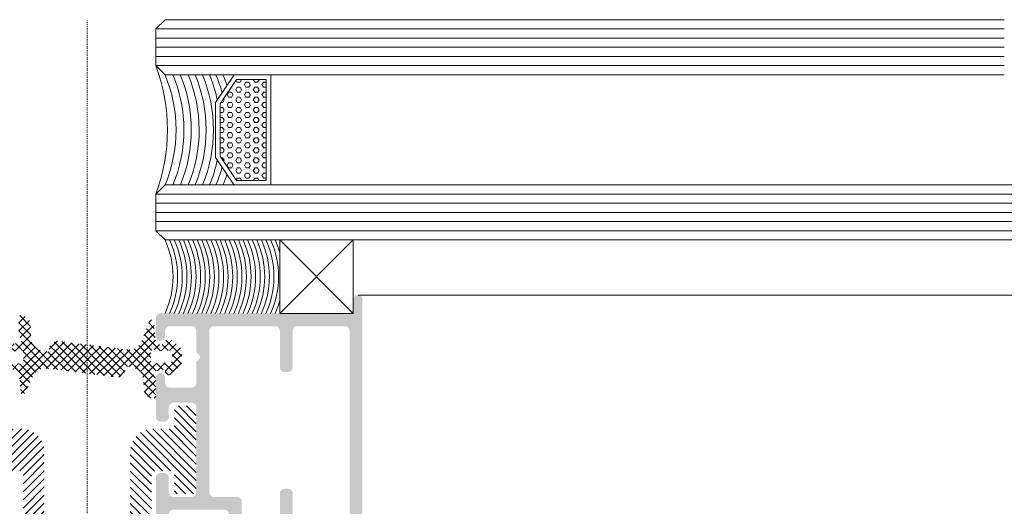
# Model space of a CAD drawing. Header units: millimetres. Extents: x -158258 to 126254, y -16359 to 60195.
# Tile 132 of 173: x -137671 to -137564, y 20926 to 20979. Entities that reach past the tile are written whole.
import ezdxf

# ---------------------------------------------------------------- set-up
doc = ezdxf.new("R2010")
doc.units = ezdxf.units.MM
doc.header["$LTSCALE"] = 0.1
doc.header["$MEASUREMENT"] = 0
doc.linetypes.add('CENTER', pattern=[2, 1.25, -0.25, 0.25, -0.25])
for name, color, linetype, lineweight in [('2_Centerline', 1, 'CENTER', 15), ('3_Hatch', 8, 'Continuous', 0), ('4. Glass', 140, 'Continuous', 15)]:
    doc.layers.add(name, color=color, linetype=linetype, lineweight=lineweight)
pattern_1 = [(45, (-26191.75418318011, -14950.54475466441), (-0.4419417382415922, 0.4419417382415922), []), (135, (-26191.75418318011, -14950.54475466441), (-0.4419417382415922, -0.4419417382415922), [])]

# ---------------------------------------------------------------- blocks, each defined once
blk = doc.blocks.new('*U1022')
at = {"layer": '3_Hatch'}
blk.add_line((29.55627525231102, 30.00685215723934), (1149.999999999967, 30.00685215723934), dxfattribs=at)
at = {"layer": '3_Hatch', "color": 203}
for p, q in [((1149.999999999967, 22.99999530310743, 0.002344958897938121), (7.482767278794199, 22.99999526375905)), ((1149.999999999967, 21.99999530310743, 0.002344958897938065), (7.482767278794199, 21.99999526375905)), ((1149.999999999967, 20.99999530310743, 0.002344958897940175), (7.482767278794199, 20.99999526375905)), ((1149.999999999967, 19.99999530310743, 0.002344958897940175), (7.482767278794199, 19.99999526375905)), ((1149.999999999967, 18.99999530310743, 0.002344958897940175), (7.482767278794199, 18.99999526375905))]:
    blk.add_line(p, q, dxfattribs=at)
at = {"layer": '4. Glass'}
blk.add_lwpolyline([(1149.999999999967, 17.99999530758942), (8.482767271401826, 17.99999527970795), (7.482767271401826, 18.99999527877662), (7.482767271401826, 22.99999527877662), (8.48276724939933, 23.99999526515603), (1149.999999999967, 23.99999530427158)], dxfattribs=at)
blk = doc.blocks.new('A$C23054C9A')
at = {"layer": '3_Hatch'}
h = blk.add_hatch(color=256, dxfattribs=at)
h.dxf.hatch_style = 1
h.paths.add_polyline_path([(10.36235835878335, 60.5273725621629), (10.36235835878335, 25.99274578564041), (10.32502586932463, 25.82786062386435), (10.21613944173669, 25.645346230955), (10.03258803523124, 25.53542278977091), (9.850073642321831, 25.51675654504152), (4.654635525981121, 25.51675654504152), (4.453454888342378, 25.53542278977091), (4.289606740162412, 25.645346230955), (4.197312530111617, 25.82786062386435), (4.16101705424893, 25.99274578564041), (4.16101705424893, 60.5273725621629), (4.197312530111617, 60.71092396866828), (4.289606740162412, 60.87477211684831), (4.453454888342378, 60.98469555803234), (4.654635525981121, 61.02202804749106), (9.850073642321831, 61.02202804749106), (10.03258803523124, 60.98469555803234), (10.21613944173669, 60.87477211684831), (10.32502586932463, 60.71092396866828)], flags=16)
h.paths.add_polyline_path([(4.16101705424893, 5.890237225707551), (4.106055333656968, 6.091417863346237), (3.996131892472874, 6.256303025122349), (3.84991297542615, 6.366226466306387), (3.648732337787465, 6.402521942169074), (3.246371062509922, 6.402521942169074), (3.063856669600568, 6.366226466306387), (2.898971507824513, 6.256303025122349), (2.789048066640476, 6.091417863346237), (2.752752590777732, 5.890237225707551), (2.752752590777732, 1.902919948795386), (2.69779087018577, 1.701739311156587), (2.587867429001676, 1.536854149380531), (2.441648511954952, 1.426930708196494), (2.240467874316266, 1.408264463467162), (-4.454491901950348, 1.408264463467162), (-4.637006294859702, 1.426930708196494), (-4.801891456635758, 1.536854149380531), (-4.911814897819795, 1.701739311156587), (-4.948110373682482, 1.902919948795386), (-4.948110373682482, 19.49896664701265), (-4.911814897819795, 19.70014728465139), (-4.801891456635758, 19.84636620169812), (-4.637006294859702, 19.95628964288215), (-4.454491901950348, 20.01125136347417), (-1.893068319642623, 20.01125136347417), (-1.710553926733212, 20.04754683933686), (-1.545668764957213, 20.15747028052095), (-1.435745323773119, 20.32235544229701), (-1.399449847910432, 20.50486983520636), (-1.399449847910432, 23.59620736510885), (-1.380783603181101, 23.7973880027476), (-1.271897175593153, 23.96227316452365), (-1.088345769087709, 24.07219660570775), (-0.88716513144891, 24.10849208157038), (2.240467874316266, 24.10849208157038), (2.441648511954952, 24.07219660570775), (2.587867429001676, 23.96227316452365), (2.69779087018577, 23.7973880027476), (2.752752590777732, 23.59620736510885), (2.752752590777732, 19.60889008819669), (2.789048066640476, 19.40770945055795), (2.898971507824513, 19.26149053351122), (3.063856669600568, 19.15156709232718), (3.246371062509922, 19.11527161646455), (3.648732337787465, 19.11527161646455), (3.84991297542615, 19.15156709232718), (3.996131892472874, 19.26149053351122), (4.106055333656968, 19.40770945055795), (4.16101705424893, 19.60889008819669), (4.16101705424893, 23.59620736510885), (4.197312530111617, 23.7973880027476), (4.289606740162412, 23.96227316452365), (4.453454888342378, 24.07219660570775), (4.654635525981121, 24.10849208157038), (9.850073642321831, 24.10849208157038), (10.03258803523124, 24.07219660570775), (10.21613944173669, 23.96227316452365), (10.32502586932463, 23.7973880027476), (10.36235835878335, 23.59620736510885), (10.36235835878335, 1.902919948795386), (10.32502586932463, 1.701739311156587), (10.21613944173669, 1.536854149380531), (10.03258803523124, 1.426930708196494), (9.850073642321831, 1.408264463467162), (4.654635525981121, 1.408264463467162), (4.453454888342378, 1.426930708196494), (4.289606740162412, 1.536854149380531), (4.197312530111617, 1.701739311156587), (4.16101705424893, 1.902919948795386)], flags=16)
h.paths.add_polyline_path([(-6.045270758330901, 4.536934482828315), (-6.35637483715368, 4.225830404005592), (-6.35637483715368, 1.902919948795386), (-6.3937073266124, 1.701739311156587), (-6.502593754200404, 1.536854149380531), (-6.667478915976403, 1.426930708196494), (-6.868659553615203, 1.408264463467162), (-9.246531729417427, 1.408264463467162), (-9.447712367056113, 1.426930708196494), (-9.593931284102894, 1.536854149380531), (-9.70385472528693, 1.701739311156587), (-9.75881644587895, 1.902919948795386), (-9.75881644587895, 2.506461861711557), (-9.795111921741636, 2.688976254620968), (-9.905035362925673, 2.853861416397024), (-10.06992052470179, 2.963784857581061), (-10.25243491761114, 3.000080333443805), (-10.45361555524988, 2.963784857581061), (-10.61850071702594, 2.853861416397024), (-10.72842415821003, 2.688976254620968), (-10.76471963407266, 2.506461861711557), (-10.76471963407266, 0.493618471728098), (-10.72842415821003, 0.3111040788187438), (-10.61850071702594, 0.1462189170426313), (-10.45361555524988, 0.03629547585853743), (-10.25243491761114, -4.035882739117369e-12), (10.25243491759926, -4.035882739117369e-12), (10.453615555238, -0.05496172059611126), (10.59983447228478, -0.1648851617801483), (10.70975791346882, -0.3111040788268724), (10.76471963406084, -0.512284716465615), (10.76471963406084, -1.518187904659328), (10.80101510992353, -1.700702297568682), (10.89227230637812, -1.865587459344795), (11.05715746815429, -1.975510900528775), (11.25833810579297, -1.99314013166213), (11.44085249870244, -1.975510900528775), (11.6057376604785, -1.865587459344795), (11.71566110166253, -1.700702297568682), (11.75195657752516, -1.518187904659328), (11.75195657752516, 61.91800779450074), (11.71566110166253, 62.11918843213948), (11.6057376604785, 62.28407359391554), (11.44085249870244, 62.39296002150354), (11.25833810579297, 62.41162626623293), (-1.746849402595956, 62.41162626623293), (-1.948030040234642, 62.39296002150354), (-2.094248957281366, 62.28407359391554), (-2.20417239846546, 62.11918843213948), (-2.259134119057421, 61.91800779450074), (-2.259134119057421, 61.5156465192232), (-2.20417239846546, 61.3507613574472), (-2.094248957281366, 61.16824696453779), (-1.948030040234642, 61.05832352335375), (-1.746849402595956, 61.02202804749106), (2.240467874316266, 61.02202804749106), (2.441648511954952, 60.98469555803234), (2.587867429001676, 60.87477211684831), (2.69779087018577, 60.71092396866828), (2.752752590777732, 60.5273725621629), (2.752752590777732, 25.99274578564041), (2.69779087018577, 25.82786062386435), (2.587867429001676, 25.645346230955), (2.441648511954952, 25.53542278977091), (2.240467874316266, 25.51675654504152), (-3.832283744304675, 25.51675654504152), (-3.997168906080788, 25.48046106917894), (-4.088426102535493, 25.42549934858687), (-4.179683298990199, 25.37053762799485), (-4.23464501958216, 25.29794667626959), (-4.289606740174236, 25.22431871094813), (-4.308272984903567, 25.13306151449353), (-4.325902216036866, 25.05943354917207), (-4.325902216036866, 24.96817635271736), (-4.308272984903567, 24.87691915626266), (-4.289606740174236, 24.78566195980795), (-4.23464501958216, 24.7120339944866), (-4.179683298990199, 24.63944304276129), (-4.088426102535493, 24.58448132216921), (-3.997168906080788, 24.54818584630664), (-3.88724546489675, 24.51085335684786), (-3.302369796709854, 24.51085335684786), (-3.101189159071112, 24.4558916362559), (-2.953933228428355, 24.34700520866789), (-2.84504680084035, 24.19974927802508), (-2.807714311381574, 23.99856864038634), (-2.807714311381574, 21.9141713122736), (-2.84504680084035, 21.71299067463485), (-2.953933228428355, 21.5481055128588), (-3.101189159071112, 21.43818207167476), (-3.302369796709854, 21.40188659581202), (-8.86283669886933, 21.40188659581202), (-9.045351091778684, 21.43818207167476), (-9.21023625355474, 21.5481055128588), (-9.320159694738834, 21.71299067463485), (-9.356455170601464, 21.9141713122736), (-9.356455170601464, 23.99856864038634), (-9.320159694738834, 24.19974927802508), (-9.21023625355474, 24.34700520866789), (-9.045351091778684, 24.4558916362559), (-8.86283669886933, 24.51085335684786), (-8.331885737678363, 24.51085335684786), (-8.130705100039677, 24.54818584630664), (-7.984486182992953, 24.65707227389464), (-7.874562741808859, 24.80432820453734), (-7.819601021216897, 25.00550884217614), (-7.874562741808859, 25.20668947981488), (-7.984486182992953, 25.35290839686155), (-8.130705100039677, 25.46283183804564), (-8.331885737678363, 25.51675654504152), (-10.25243491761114, 25.51675654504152), (-10.45361555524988, 25.46283183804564), (-10.61850071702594, 25.35290839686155), (-10.72842415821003, 25.20668947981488), (-10.76471963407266, 25.00550884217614), (-10.76471963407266, 17.9081877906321), (-10.72842415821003, 17.70700715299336), (-10.61850071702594, 17.54212199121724), (-10.45361555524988, 17.43219855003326), (-10.25243491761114, 17.39590307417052), (-9.868739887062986, 17.39590307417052), (-9.667559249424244, 17.43219855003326), (-9.48504485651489, 17.54212199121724), (-9.41141689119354, 17.70700715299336), (-9.356455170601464, 17.9081877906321), (-9.356455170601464, 19.49896664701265), (-9.320159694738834, 19.70014728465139), (-9.21023625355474, 19.84636620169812), (-9.045351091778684, 19.95628964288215), (-8.86283669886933, 20.01125136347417), (-6.868659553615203, 20.01125136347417), (-6.667478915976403, 19.95628964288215), (-6.502593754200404, 19.84636620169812), (-6.3937073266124, 19.70014728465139), (-6.35637483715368, 19.49896664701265), (-6.35637483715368, 10.24362030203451), (-6.3937073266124, 10.06110590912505), (-6.502593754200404, 9.896220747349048), (-6.667478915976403, 9.786297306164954), (-6.868659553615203, 9.731335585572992), (-8.86283669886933, 9.731335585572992), (-9.045351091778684, 9.786297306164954), (-9.21023625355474, 9.896220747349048), (-9.320159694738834, 10.06110590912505), (-9.356455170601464, 10.24362030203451), (-9.356455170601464, 11.30448521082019), (-9.41141689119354, 11.4869996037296), (-9.48504485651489, 11.65188476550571), (-9.667559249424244, 11.76180820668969), (-9.868739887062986, 11.79810368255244), (-10.25243491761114, 11.79810368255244), (-10.45361555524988, 11.76180820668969), (-10.61850071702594, 11.65188476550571), (-10.72842415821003, 11.4869996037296), (-10.76471963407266, 11.30448521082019), (-10.76471963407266, 6.987397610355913), (-10.74709040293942, 6.859844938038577), (-10.70975791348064, 6.768587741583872), (-10.65479619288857, 6.694959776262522), (-10.59983447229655, 6.639998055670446), (-10.54590976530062, 6.585036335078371), (-10.47228179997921, 6.548740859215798), (-10.39865383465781, 6.512445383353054), (-10.32606288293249, 6.493779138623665), (-10.25243491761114, 6.493779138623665), (-10.16117772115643, 6.493779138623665), (-10.08858676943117, 6.530074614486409), (-10.01495880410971, 6.567407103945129), (-9.941330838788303, 6.603702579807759), (-9.887406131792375, 6.676293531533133), (-9.8324444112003, 6.74992149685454), (-9.75881644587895, 6.987397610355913), (-9.75881644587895, 7.590939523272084), (-9.70385472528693, 7.792120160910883), (-9.593931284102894, 7.957005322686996), (-9.447712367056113, 8.066928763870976), (-9.246531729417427, 8.085595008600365), (-6.868659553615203, 8.085595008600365), (-6.667478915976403, 8.066928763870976), (-6.502593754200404, 7.957005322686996), (-6.3937073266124, 7.792120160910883), (-6.35637483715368, 7.590939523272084), (-6.35637483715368, 5.268029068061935), (-6.045270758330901, 4.956924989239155), (-5.954013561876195, 4.829372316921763), (-5.954013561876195, 4.664487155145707)])
blk = doc.blocks.new('A$C096C0FB7')
at = {"layer": '3_Hatch'}
h = blk.add_hatch(dxfattribs=at)
h.set_pattern_fill('ANSI31', color=256, scale=5)
h.set_pattern_definition([(45, (-26191.75418318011, -15010.31870583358), (-0.4419417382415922, 0.4419417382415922), [])])
h.paths.add_polyline_path([(9.477403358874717, -15.45374932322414), (9.495029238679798, -15.59994044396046), (9.495029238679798, -17.31898213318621), (9.513691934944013, -17.46517325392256), (9.60493178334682, -17.57507579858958), (9.733497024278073, -17.66631564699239), (9.897314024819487, -17.70364103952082), (11.48882728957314, -17.70364103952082), (11.65368110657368, -17.66631564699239), (11.7812095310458, -17.57507579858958), (11.87244937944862, -17.46517325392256), (11.89111207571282, -17.31898213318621), (11.89111207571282, -8.486342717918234), (11.87244937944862, -8.339114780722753), (11.7812095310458, -8.211586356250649), (11.65368110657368, -8.120346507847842), (11.48882728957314, -8.101683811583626), (9.897314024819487, -8.101683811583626), (9.733497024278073, -8.120346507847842), (9.60493178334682, -8.211586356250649), (9.513691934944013, -8.339114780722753), (9.495029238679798, -8.486342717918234), (9.495029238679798, -10.20538440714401), (9.477403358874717, -10.35157552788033), (9.385126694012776, -10.49776664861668), (9.257598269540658, -10.57034380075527), (9.111407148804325, -10.6076691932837), (7.392365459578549, -10.6076691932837), (7.246174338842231, -10.57034380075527), (7.099983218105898, -10.49776664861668), (7.026369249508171, -10.35157552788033), (6.990080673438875, -10.20538440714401), (6.990080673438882, 2.614851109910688), (6.971417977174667, 2.761042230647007), (6.880178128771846, 2.889607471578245), (6.751612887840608, 2.980847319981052), (6.605421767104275, 2.999510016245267), (-6.873192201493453, 2.999510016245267), (-7.019383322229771, 2.980847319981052), (-7.146911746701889, 2.889607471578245), (-7.22052571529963, 2.761042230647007), (-7.256814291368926, 2.614851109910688), (-7.256814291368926, 0.4209474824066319), (-7.22052571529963, 0.2560936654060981), (-7.146911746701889, 0.1275284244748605), (-7.019383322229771, 0.03628857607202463), (-6.873192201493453, 2.700062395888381e-12), (4.301615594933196, 2.700062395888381e-12), (4.447806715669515, -0.01866269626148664), (4.575335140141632, -0.1099025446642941), (4.667611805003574, -0.237430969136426), (4.685237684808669, -0.4022847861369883), (4.685237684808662, -12.71033297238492), (4.703900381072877, -12.83889821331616), (4.721526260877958, -13.09499187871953), (4.77647753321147, -13.33242284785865), (4.850091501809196, -13.56985381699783), (4.941331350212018, -13.78965890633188), (5.05123389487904, -14.00946399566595), (5.197425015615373, -14.19194369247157), (5.343616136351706, -14.39308608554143), (5.50846995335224, -14.55793990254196), (5.690949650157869, -14.70413102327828), (5.892092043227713, -14.8503221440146), (6.111897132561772, -14.96022468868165), (6.331702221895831, -15.05146453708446), (6.569133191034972, -15.12404168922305), (6.806564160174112, -15.17899296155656), (7.062657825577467, -15.19765565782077), (7.191223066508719, -15.19765565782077), (9.111407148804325, -15.19765565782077), (9.257598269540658, -15.23394423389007), (9.385126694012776, -15.3075582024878)])
blk = doc.blocks.new('*U1021')
at = {"layer": '3_Hatch'}
h = blk.add_hatch(dxfattribs=at)
h.set_pattern_fill('ANSI37', color=256, scale=5)
h.set_pattern_definition(pattern_1)
edge = h.paths.add_edge_path(flags=16)
edge.add_arc((-7.236980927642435, 37.18490400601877), 0.2999999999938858, 0, 101.9730626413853, ccw=False)
edge.add_line((-6.936980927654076, 37.18490400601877), (-6.936980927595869, 36.26657839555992))
edge.add_arc((-7.236980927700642, 36.26657839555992), 0.3000000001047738, -101.97306262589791, 0, ccw=False)
edge.add_line((-7.299216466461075, 35.97310482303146), (-7.721310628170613, 36.06261631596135))
edge.add_arc((-7.949507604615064, 34.98654655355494), 1.099999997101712, 78.02693728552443, 93.1355989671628)
edge.add_line((-8.009676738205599, 36.0848997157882), (-8.930490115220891, 36.03445643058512))
edge.add_arc((-8.946899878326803, 36.3340072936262), 0.2999999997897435, 180, 273.1355988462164, ccw=False)
edge.add_line((-9.246899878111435, 36.3340072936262), (-9.246899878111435, 37.11747510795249))
edge.add_arc((-8.946899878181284, 37.11747510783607), 0.2999999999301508, 86.86440119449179, 180, ccw=False)
edge.add_line((-8.930490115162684, 37.41702597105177), (-8.009676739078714, 37.3665826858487))
edge.add_arc((-7.949507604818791, 38.46493585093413), 1.099999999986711, 266.8644010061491, 281.973062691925)
edge.add_line((-7.721310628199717, 37.38886608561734), (-7.299216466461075, 37.47837757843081))
edge = h.paths.add_edge_path()
edge.add_line((-7.177560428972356, 41.25704088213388), (-7.482767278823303, 41.25704088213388))
edge.add_line((-7.482767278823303, 41.25704088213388), (-7.482767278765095, 39.16916736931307))
edge.add_line((-7.482767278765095, 39.16916736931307), (-7.234274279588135, 38.73253382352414))
edge.add_arc((-7.495007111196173, 38.58414787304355), 0.2999999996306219, -78.02693731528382, 29.644684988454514, ccw=False)
edge.add_line((-7.432771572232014, 38.29067430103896), (-8.14529825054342, 38.13957217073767))
edge.add_arc((-8.207533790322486, 38.43304574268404), 0.299999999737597, 210.0000000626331, 281.9730628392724, ccw=False)
edge.add_line((-8.467341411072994, 38.28304574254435), (-8.57255875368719, 38.54083311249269))
edge.add_arc((-8.85031379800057, 38.42746585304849), 0.3000000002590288, 22.20309899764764, 129.999999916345)
edge.add_line((-9.043150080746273, 38.65727918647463), (-10.01915615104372, 37.83831285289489))
edge.add_arc((-9.504926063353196, 37.22547729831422), 0.8000000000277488, 129.9999999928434, 179.9999999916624)
edge.add_line((-10.30492606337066, 37.22547729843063), (-10.30492606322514, 36.22600510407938))
edge.add_arc((-9.504926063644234, 36.22600510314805), 0.7999999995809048, 180, 230.0000000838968)
edge.add_line((-10.01915615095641, 35.61316954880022), (-9.04315008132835, 34.79420321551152))
edge.add_arc((-8.850313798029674, 35.0240165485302), 0.3000000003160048, 229.9999999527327, 337.7969010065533)
edge.add_line((-8.572558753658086, 34.910649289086), (-8.467341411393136, 35.23533125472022))
edge.add_arc((-8.04336896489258, 34.76301293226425), 0.6346945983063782, 13.380163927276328, 131.9124608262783, ccw=False)
edge.add_line((-7.425902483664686, 34.90988831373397), (-7.232120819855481, 32.80062317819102))
edge.add_arc((-7.016644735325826, 32.9642545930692), 0.2705645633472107, 217.2128471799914, 329.9223664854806)
edge.add_line((-6.782512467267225, 32.82865494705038), (-5.868519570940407, 35.21542902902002))
edge.add_arc((-4.5699919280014, 34.46454557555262), 1.500000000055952, 82.79567625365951, 149.9610264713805, ccw=False)
edge.add_line((-4.381879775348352, 35.95270343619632), (3.268620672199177, 35.00783613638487))
edge.add_arc((3.252632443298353, 35.90803398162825), 0.9003398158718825, 271.017511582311, 380.2869272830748)
edge.add_line((4.09712244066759, 36.22020128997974), (-4.902992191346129, 37.89147279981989))
edge.add_arc((-4.629132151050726, 39.3662611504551), 1.500000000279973, 180.5805176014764, 259.4803132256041, ccw=False)
edge.add_line((-6.12905515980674, 39.35106349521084), (-6.17891203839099, 40.30901579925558))
edge.add_arc((-7.177560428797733, 40.25704088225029), 0.9999999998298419, 2.979285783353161, 90.00000001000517)
h = blk.add_hatch(dxfattribs=at)
h.set_pattern_fill('ANSI37', color=256, scale=5)
h.set_pattern_definition(pattern_1)
edge = h.paths.add_edge_path(flags=16)
edge.add_arc((7.236980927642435, 36.30894600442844), 0.2999999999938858, 180.0000000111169, 281.9730626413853, ccw=False)
edge.add_line((6.936980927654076, 36.30894600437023), (6.936980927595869, 37.22727161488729))
edge.add_arc((7.236980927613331, 37.22727161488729), 0.3000000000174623, 78.02693735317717, 180, ccw=False)
edge.add_line((7.299216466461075, 37.52074518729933), (7.721310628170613, 37.43123369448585))
edge.add_arc((7.949507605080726, 38.50730345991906), 1.100000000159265, 258.0269372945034, 273.1355989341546)
edge.add_line((8.009676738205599, 37.4089502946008), (8.930490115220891, 37.45939357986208))
edge.add_arc((8.946899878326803, 37.159842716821), 0.2999999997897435, 0, 93.1355988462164, ccw=False)
edge.add_line((9.246899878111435, 37.159842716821), (9.246899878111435, 36.37637490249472))
edge.add_arc((8.946899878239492, 36.37637490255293), 0.2999999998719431, -93.1355988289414, 0, ccw=False)
edge.add_line((8.930490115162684, 36.07682403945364), (8.009676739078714, 36.12726732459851))
edge.add_arc((7.949507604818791, 35.02891415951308), 1.099999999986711, 86.86440100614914, 101.973062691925)
edge.add_line((7.721310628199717, 36.10498392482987), (7.299216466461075, 36.0154724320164))
edge = h.paths.add_edge_path()
edge.add_line((7.187342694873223, 32.23680912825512), (7.482767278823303, 32.23680912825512))
edge.add_line((7.482767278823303, 32.23680912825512), (7.482767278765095, 34.32468264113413))
edge.add_line((7.482767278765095, 34.32468264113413), (7.234274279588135, 34.76131618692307))
edge.add_arc((7.495007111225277, 34.90970213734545), 0.2999999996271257, 101.97306269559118, 209.6446849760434, ccw=False)
edge.add_line((7.432771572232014, 35.20317570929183), (8.14529825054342, 35.35427783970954))
edge.add_arc((8.207533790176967, 35.06080426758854), 0.2999999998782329, 30.000000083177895, 101.97306280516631, ccw=False)
edge.add_line((8.467341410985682, 35.21080426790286), (8.57255875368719, 34.95301689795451))
edge.add_arc((8.85031379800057, 35.06638415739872), 0.3000000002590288, 202.2030989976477, 309.999999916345)
edge.add_line((9.043150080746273, 34.83657082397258), (10.01915615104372, 35.65553715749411))
edge.add_arc((9.504926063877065, 36.26837271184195), 0.7999999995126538, 309.9999999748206, 360.0000000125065)
edge.add_line((10.30492606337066, 36.26837271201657), (10.30492606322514, 37.26784490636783))
edge.add_arc((9.504926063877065, 37.26784490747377), 0.7999999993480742, 0, 50.00000010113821)
edge.add_line((10.01915615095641, 37.8806804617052), (9.04315008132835, 38.69964679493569))
edge.add_arc((8.850313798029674, 38.46983346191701), 0.3000000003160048, 49.99999995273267, 157.7969010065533)
edge.add_line((8.572558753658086, 38.58320072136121), (8.467341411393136, 38.25851875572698))
edge.add_arc((8.04336896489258, 38.73083707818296), 0.6346945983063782, 193.3801639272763, 311.9124608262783, ccw=False)
edge.add_line((7.425902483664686, 38.58396169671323), (7.232120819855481, 40.69322683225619))
edge.add_arc((7.01664473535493, 40.5295954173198), 0.2705645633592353, 37.2128471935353, 149.9223664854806)
edge.add_line((6.782512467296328, 40.66519506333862), (5.868519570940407, 38.7465995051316))
edge.add_arc((4.569991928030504, 39.49748295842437), 1.499999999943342, 262.79567625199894, 329.9610264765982, ccw=False)
edge.add_line((4.381879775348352, 38.00932509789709), (-3.268620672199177, 38.95419239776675))
edge.add_arc((-3.252632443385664, 38.05399455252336), 0.900339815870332, 91.01751157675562, 200.2869272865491)
edge.add_line((-4.097122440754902, 37.74182724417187), (4.902992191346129, 36.07055573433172))
edge.add_arc((4.629132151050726, 34.59576738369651), 1.500000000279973, 0.5805176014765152, 79.4803132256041, ccw=False)
edge.add_line((6.12905515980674, 34.61096503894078), (6.188214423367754, 33.19506350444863))
edge.add_arc((7.187342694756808, 33.2368091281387), 0.9999999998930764, 182.3925433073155, 270.00000000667)
h = blk.add_hatch(dxfattribs=at)
h.set_pattern_fill('HEX', color=256, scale=0.1, style=0)
h.set_pattern_definition([(180, (28799.72568500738, 201.6554965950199), (0, 0.5499260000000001), [0.3175, -0.635]), (59.99999999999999, (28799.72568500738, 201.6554965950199), (0.4762498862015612, -0.2749629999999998), [0.3174999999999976, -0.6349999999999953]), (120, (28799.4081850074, 201.6554965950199), (0.4762498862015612, 0.274963), [0.3174999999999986, -0.6349999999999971])])
h.paths.add_polyline_path([(-19.52568758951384, 17.51163282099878), (-16.28946674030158, 17.51163282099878), (-14.47373739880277, 14.85699332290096), (-14.47373739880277, 9.166272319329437), (-16.28946674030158, 6.511632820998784), (-19.52568758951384, 6.511632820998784)])
at = {"layer": '2_Centerline', "ltscale": 0.25}
blk.add_lwpolyline([(0, 230.7765712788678), (0, 0)], dxfattribs=at)
at = {"layer": '3_Hatch'}
blk.add_line((-29.55627525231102, 30.00685215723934), (-100, 30.00685215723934), dxfattribs=at)
at = {"layer": '3_Hatch', "color": 203}
for p, q in [((-100, 22.99999530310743, 0.002344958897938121), (-7.482767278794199, 22.99999526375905)), ((-100, 21.99999530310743, 0.002344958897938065), (-7.482767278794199, 21.99999526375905)), ((-100, 20.99999530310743, 0.002344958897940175), (-7.482767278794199, 20.99999526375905)), ((-100, 19.99999530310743, 0.002344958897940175), (-7.482767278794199, 19.99999526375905)), ((-100, 18.99999530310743, 0.002344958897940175), (-7.482767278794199, 18.99999526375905)), ((-100, 5.000000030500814, 0.002344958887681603), (-7.482767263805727, 4.999999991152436)), ((-100, 4.000000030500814, 0.002344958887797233), (-7.482767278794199, 3.999999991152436)), ((-100, 3.000000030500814, 0.002344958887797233), (-7.482767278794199, 2.999999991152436)), ((-100, 2.000000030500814, 0.002344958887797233), (-7.482767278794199, 1.999999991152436)), ((-100, 1.000000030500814, 0.002344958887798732), (-7.482767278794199, 0.9999999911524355))]:
    blk.add_line(p, q, dxfattribs=at)
at = {"layer": '3_Hatch'}
for points in [[(-29.01220654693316, 31.99999526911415), (-21.01220654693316, 31.99999526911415), (-21.01220654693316, 23.99999526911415), (-29.01220654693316, 23.99999526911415)], [(-29.01220654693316, 31.99999526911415), (-21.01220654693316, 23.99999526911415), (-21.01220654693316, 31.99999526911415), (-29.01220654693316, 23.99999526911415)]]:
    blk.add_lwpolyline(points, close=True, dxfattribs=at)
at = {"layer": '3_Hatch', "elevation": 0.003052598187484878}
for points in [[(-21.01220654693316, 30.54752144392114, -0.04036460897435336), (-20.48276726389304, 31.99999526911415)], [(-19.98276726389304, 23.99999527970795, -0.2184939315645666), (-19.98276726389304, 31.99999526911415)], [(-19.48276726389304, 23.99999527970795, -0.2184939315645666), (-19.48276726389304, 31.99999526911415)], [(-18.98276726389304, 23.99999527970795, -0.2184939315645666), (-18.98276726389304, 31.99999526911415)], [(-18.48276726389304, 23.99999527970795, -0.2184939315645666), (-18.48276726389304, 31.99999526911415)], [(-17.98276726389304, 23.99999527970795, -0.2184939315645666), (-17.98276726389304, 31.99999526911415)], [(-17.48276726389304, 23.99999527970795, -0.2184939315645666), (-17.48276726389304, 31.99999526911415)], [(-16.98276726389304, 23.99999527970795, -0.2184939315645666), (-16.98276726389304, 31.99999526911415)], [(-16.48276726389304, 23.99999527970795, -0.2184939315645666), (-16.48276726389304, 31.99999526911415)], [(-15.98276726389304, 23.99999527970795, -0.2184939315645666), (-15.98276726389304, 31.99999526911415)], [(-15.48276726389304, 23.99999527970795, -0.2184939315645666), (-15.48276726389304, 31.99999526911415)], [(-14.98276726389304, 23.99999527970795, -0.2184939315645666), (-14.98276726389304, 31.99999526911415)], [(-14.48276726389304, 23.99999527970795, -0.2184939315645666), (-14.48276726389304, 31.99999526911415)], [(-13.98276726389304, 23.99999527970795, -0.2184939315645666), (-13.98276726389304, 31.99999526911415)], [(-13.48276726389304, 23.99999527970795, -0.2184939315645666), (-13.48276726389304, 31.99999526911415)], [(-12.98276726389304, 23.99999527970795, -0.2184939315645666), (-12.98276726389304, 31.99999526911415)], [(-12.48276726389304, 23.99999527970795, -0.2184939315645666), (-12.48276726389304, 31.99999526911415)], [(-11.98276726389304, 23.99999527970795, -0.2184939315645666), (-11.98276726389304, 31.99999526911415)], [(-11.48276726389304, 23.99999527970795, -0.2184939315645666), (-11.48276726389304, 31.99999526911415)], [(-10.98276726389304, 23.99999527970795, -0.2184939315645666), (-10.98276726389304, 31.99999526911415)], [(-10.48276726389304, 23.99999527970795, -0.2184939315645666), (-10.48276726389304, 31.99999526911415)], [(-9.982767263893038, 23.99999527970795, -0.2184939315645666), (-9.982767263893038, 31.99999526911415)], [(-9.482767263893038, 23.99999527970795, -0.2184939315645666), (-9.482767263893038, 31.99999526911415)], [(-8.982767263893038, 23.99999527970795, -0.2184939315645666), (-8.982767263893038, 31.99999526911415)], [(-8.482767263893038, 23.99999527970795, -0.2184939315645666), (-8.482767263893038, 31.99999526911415)], [(-20.48276726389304, 23.99999527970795, -0.04036460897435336), (-21.01220654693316, 25.45246910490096, -0.04036460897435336)]]:
    blk.add_lwpolyline(points, format="xyb", dxfattribs=at)
at = {"layer": '3_Hatch', "elevation": 0.02015447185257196}
for points in [[(-20.02568758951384, 6.011632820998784), (-20.02568758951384, 18.01163282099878)], [(-16.02568758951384, 18.01163282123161), (-13.97373739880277, 15.01163282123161), (-13.97373739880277, 9.011632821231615), (-16.02568758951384, 6.011632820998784)]]:
    blk.add_lwpolyline(points, dxfattribs=at)
blk.add_lwpolyline([(-16.28946674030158, 6.511632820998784), (-19.52568758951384, 6.511632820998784), (-19.52568758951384, 17.51163282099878), (-16.28946674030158, 17.51163282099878), (-14.47373739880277, 14.85699332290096), (-14.47373739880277, 9.166272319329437)], close=True, dxfattribs=at)
at = {"layer": '3_Hatch'}
for centre, radius, start, end in [((11.32833545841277, 11.99999763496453, 0.026259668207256), 20.07131169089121, 159.5887325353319, 200.4112674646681), ((-0.3927516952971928, 12.01163282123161, 0.02015447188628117), 15.60533442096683, 157.4345734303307, 161.9459251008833), ((0.3761361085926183, 12.01163282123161, 0.02015447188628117), 15.60533442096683, 157.4345734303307, 164.9477433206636), ((1.072101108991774, 12.01163282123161, 0.02015447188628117), 15.60533442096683, 157.4345734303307, 167.7859091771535), ((1.840988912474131, 12.01163282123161, 0.02015447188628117), 15.60533442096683, 157.4345734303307, 202.6116951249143), ((2.647233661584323, 12.01163282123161, 0.02015447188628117), 15.60533442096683, 157.4345734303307, 202.6116951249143), ((3.403327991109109, 12.01163282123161, 0.02015447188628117), 15.60533442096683, 157.4345734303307, 202.6116951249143), ((4.259979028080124, 12.01163282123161, 0.02015447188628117), 15.60533442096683, 157.4345734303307, 202.6116951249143), ((5.066223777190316, 12.01163282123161, 0.02015447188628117), 15.60533442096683, 157.4345734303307, 202.6116951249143), ((5.923012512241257, 11.99999762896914, 0.003052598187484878), 15.60533442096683, 157.4345734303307, 202.6116951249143), ((1.072101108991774, 12.01163282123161, 0.02015447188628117), 15.60533442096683, 192.2140908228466, 202.6116951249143), ((0.3761361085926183, 12.01163282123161, 0.02015447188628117), 15.60533442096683, 195.0522566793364, 202.6116951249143), ((-0.3927516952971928, 12.01163282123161, 0.02015447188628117), 15.60533442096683, 198.0540748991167, 202.6116951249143)]:
    blk.add_arc(centre, radius, start, end, dxfattribs=at)
at = {"layer": '4. Glass'}
for points in [[(-100, 17.99999530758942), (-8.482767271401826, 17.99999527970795), (-7.482767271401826, 18.99999527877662), (-7.482767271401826, 22.99999527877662), (-8.48276724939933, 23.99999526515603), (-100, 23.99999530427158)], [(-100, 3.166496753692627e-08), (-8.4827672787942, 7.101334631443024e-09), (-7.482767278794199, 1.000000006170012), (-7.482767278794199, 5.000000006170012), (-8.482767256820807, 5.999999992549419), (-100, 6.000000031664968)]]:
    blk.add_lwpolyline(points, dxfattribs=at)
at = {"layer": '3_Hatch', "xscale": -1}
for name, p in [('A$C23054C9A', (-18.24748691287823, 31.99999526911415)), ('A$C096C0FB7', (0, 59.77395116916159))]:
    blk.add_blockref(name, p, dxfattribs=at)
at = {"layer": '3_Hatch'}
blk.add_blockref('A$C096C0FB7', (0, 59.77395116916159), dxfattribs=at)

msp = doc.modelspace()

# ---------------------------------------------------------------- block references
at = {"layer": '3_Hatch', "transparency": 33554687, "rotation": 179.9999999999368}
for name, p in [('*U1021', (-137663.9469638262, 20978.95285302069)), ('*U1022', (-136413.9469638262, 20978.95285302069))]:
    msp.add_blockref(name, p, dxfattribs=at)

doc.saveas('drawing.dxf')
